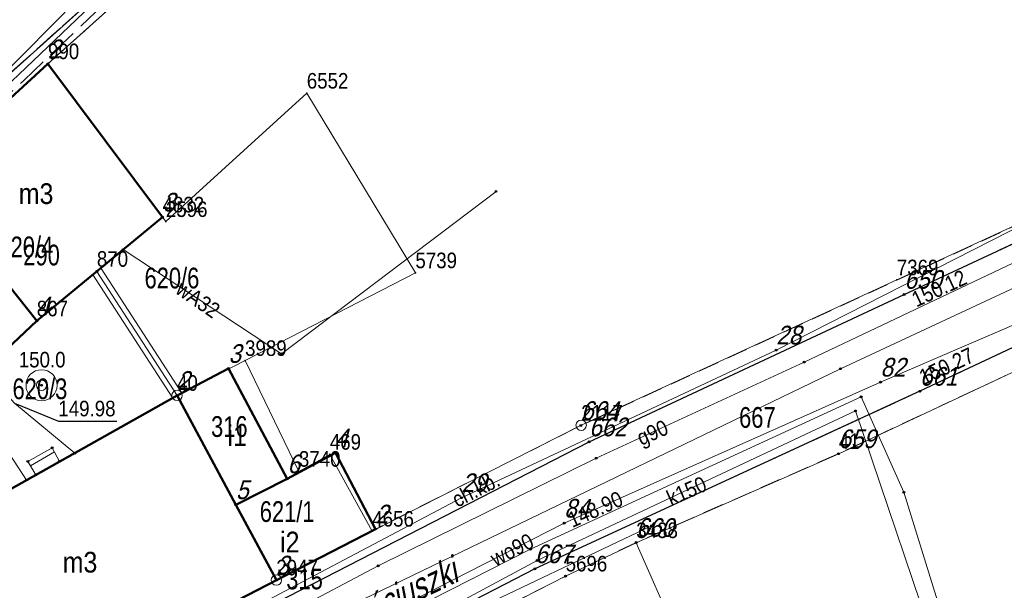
# Model space of a CAD drawing. Header units: metres. Extents: x 5551907 to 5556416, y 5709283 to 5712755.
# Tile 88 of 100: x 5554655 to 5554703, y 5710618 to 5710645. Entities that reach past the tile are written whole.
import ezdxf
from ezdxf.enums import TextEntityAlignment as Align

# ---------------------------------------------------------------- set-up
doc = ezdxf.new("R2010")
doc.units = ezdxf.units.M
for name, pattern in [('1.0_0.5', [1.5, 1, -0.5]), ('1.5_0.5', [2, 1.5, -0.5]), ('219-500', [0])]:
    doc.linetypes.add(name, pattern=pattern)
doc.layers.get('0').update_dxf_attribs({"color": 2, "lineweight": 5})
doc.styles.get("Standard").update_dxf_attribs({"font": 'Working1250', "width": 0.75})
doc.linetypes.add('otdn_500', pattern='A,5,0,[21,ksztalty.shx,S=0.5,R=0,X=0,Y=0]', length=5)

# ---------------------------------------------------------------- blocks, each defined once
blk = doc.blocks.new('PUNKTBUD')
at = {"color": 0}
blk.add_circle((0, 0), 0.045, dxfattribs=at)
blk = doc.blocks.new('203')
at = {"linetype": 'Continuous', "lineweight": 0}
h = blk.add_hatch(color=0, dxfattribs=at)
edge = h.paths.add_edge_path()
edge.add_arc((0, 0), 0.045, 0, 360)
blk = doc.blocks.new('202')
at = {"color": 0, "linetype": 'Continuous', "lineweight": 0}
blk.add_circle((0, 0), 0.25, dxfattribs=at)
blk = doc.blocks.new('US13')
at = {"color": 0, "linetype": 'Continuous', "lineweight": 13}
for radius in [0.75, 0.25]:
    blk.add_circle((0, 0), radius, dxfattribs=at)
blk = doc.blocks.new('PW01')
at = {"linetype": 'Continuous', "lineweight": 13}
h = blk.add_hatch(color=0, dxfattribs=at)
edge = h.paths.add_edge_path()
edge.add_arc((0, 0), 0.045, 0, 360)
blk = doc.blocks.new('PIKIETAW1891')
at = {"color": 0}
blk.add_circle((0, 0), 0.045, dxfattribs=at)

msp = doc.modelspace()

# ---------------------------------------------------------------- linework, layer by layer
at = {"layer": '218-kontur użytku gruntowego', "color": 3, "linetype": 'CONTINUOUS', "lineweight": 18, "flags": 128}
for points in [[(5554663.72, 5710649.63), (5554656.44, 5710643.09)], [(5554656.44, 5710643.09), (5554663.72, 5710649.63)], [(5554656.44, 5710643.09), (5554650.41, 5710637.58)], [(5554650.41, 5710637.58), (5554656.44, 5710643.09)], [(5554697.4, 5710632.67), (5554706.79, 5710636.99)], [(5554706.79, 5710636.99), (5554697.4, 5710632.67)], [(5554682.17, 5710625.66), (5554697.4, 5710632.67)], [(5554697.4, 5710632.67), (5554682.17, 5710625.66)], [(5554694.6, 5710624.29), (5554703.99, 5710628.69)], [(5554672.09, 5710620.55), (5554682.17, 5710625.66)], [(5554682.17, 5710625.66), (5554672.09, 5710620.55)], [(5554684.83, 5710620), (5554694.6, 5710624.29)], [(5554667.46, 5710618.2), (5554672.09, 5710620.55)], [(5554672.09, 5710620.55), (5554667.46, 5710618.2)], [(5554684.83, 5710620), (5554681.42, 5710618.39)], [(5554681.42, 5710618.39), (5554684.83, 5710620)], [(5554688.65, 5710611.32), (5554684.83, 5710620)], [(5554681.42, 5710618.39), (5554669.69, 5710612.39)], [(5554669.69, 5710612.39), (5554681.42, 5710618.39)], [(5554654.78, 5710611.63), (5554667.46, 5710618.2)], [(5554667.46, 5710618.2), (5554654.78, 5710611.63)]]:
    msp.add_lwpolyline(points, dxfattribs=at)
at = {"layer": '219-działka ewidencyjna', "color": 7, "linetype": '219-500', "lineweight": 18, "flags": 128}
for points in [[(5554663.72, 5710649.63), (5554656.44, 5710643.09)], [(5554656.44, 5710643.09), (5554650.41, 5710637.58)], [(5554656.44, 5710643.09), (5554661.97, 5710635.7)], [(5554668.93, 5710641.67), (5554662.13, 5710635.48)], [(5554668.93, 5710641.67), (5554674.17, 5710633.01)], [(5554650.41, 5710637.58), (5554655.9, 5710630.69)], [(5554706.79, 5710636.99), (5554697.4, 5710632.67)], [(5554661.97, 5710635.7), (5554658.8, 5710633.08)], [(5554661.97, 5710635.7), (5554662.13, 5710635.48)], [(5554658.8, 5710633.08), (5554655.9, 5710630.69)], [(5554658.8, 5710633.08), (5554662.67, 5710627.1)], [(5554674.17, 5710633.01), (5554665.95, 5710628.78)], [(5554697.4, 5710632.67), (5554682.17, 5710625.66)], [(5554662.67, 5710627.1), (5554665.95, 5710628.78)], [(5554665.95, 5710628.78), (5554668.55, 5710623.44)], [(5554703.99, 5710628.69), (5554694.6, 5710624.29)], [(5554662.67, 5710627.1), (5554667.46, 5710618.2)], [(5554682.17, 5710625.66), (5554672.09, 5710620.55)], [(5554668.55, 5710623.44), (5554670.04, 5710624.26)], [(5554672.09, 5710620.55), (5554670.04, 5710624.26)], [(5554694.6, 5710624.29), (5554684.83, 5710620)], [(5554667.46, 5710618.2), (5554672.09, 5710620.55)], [(5554684.83, 5710620), (5554681.42, 5710618.39)], [(5554684.83, 5710620), (5554688.65, 5710611.32)], [(5554681.42, 5710618.39), (5554669.69, 5710612.39)], [(5554667.46, 5710618.2), (5554654.78, 5710611.63)]]:
    msp.add_lwpolyline(points, dxfattribs=at)
at = {"layer": '312-budynek ewidencyjny', "color": 7, "linetype": 'CONTINUOUS', "lineweight": 50, "flags": 128}
for points in [[(5554650.41, 5710637.58), (5554656.44, 5710643.09)], [(5554656.44, 5710643.09), (5554661.97, 5710635.7)], [(5554650.41, 5710637.58), (5554655.9, 5710630.69)], [(5554655.9, 5710630.69), (5554650.41, 5710637.58)], [(5554661.97, 5710635.7), (5554655.9, 5710630.69)], [(5554655.9, 5710630.69), (5554653.58, 5710628.53)], [(5554662.67, 5710627.1), (5554665.15, 5710628.4)], [(5554665.15, 5710628.4), (5554667.99, 5710623.08)], [(5554653.88, 5710622.17), (5554662.67, 5710627.1)], [(5554662.67, 5710627.1), (5554665.51, 5710621.83)], [(5554665.51, 5710621.83), (5554662.67, 5710627.1)], [(5554667.99, 5710623.08), (5554670.31, 5710624.33)], [(5554670.31, 5710624.33), (5554672.25, 5710620.66)], [(5554667.99, 5710623.08), (5554665.51, 5710621.83)], [(5554665.51, 5710621.83), (5554667.99, 5710623.08)], [(5554665.51, 5710621.83), (5554667.46, 5710618.2)], [(5554667.46, 5710618.2), (5554665.51, 5710621.83)], [(5554672.25, 5710620.66), (5554667.46, 5710618.2)], [(5554667.46, 5710618.2), (5554654.78, 5710611.63)]]:
    msp.add_lwpolyline(points, dxfattribs=at)
at = {"layer": '352-schody', "color": 7, "linetype": 'CONTINUOUS', "lineweight": 18, "flags": 128}
msp.add_lwpolyline([(5554656.64, 5710624.57), (5554657, 5710623.92), (5554655.85, 5710623.27), (5554655.47, 5710623.92)], close=True, dxfattribs=at)
msp.add_lwpolyline([(5554656.64, 5710624.57), (5554657, 5710623.92), (5554655.85, 5710623.27), (5554655.47, 5710623.92)], close=True, dxfattribs=at)
for points in [[(5554655.596, 5710623.704), (5554656.747, 5710624.377)], [(5554655.849, 5710623.273), (5554656.989, 5710623.939)]]:
    msp.add_lwpolyline(points, dxfattribs=at)
at = {"layer": 'chodnik', "color": 7, "linetype": '1.0_0.5', "lineweight": 18, "flags": 128}
for points in [[(5554643.73, 5710629.27), (5554650.41, 5710637.58), (5554656.44, 5710643.09), (5554663.72, 5710649.63), (5554665.13, 5710651.2), (5554670.15, 5710657.4), (5554679.22, 5710669.45), (5554682.26, 5710673.66), (5554690.59, 5710684.79), (5554690.78, 5710685.44), (5554690.1, 5710685.61), (5554689.66, 5710685.61), (5554689.03, 5710685.24), (5554675.5, 5710665.97), (5554670.48, 5710659.08), (5554668.97, 5710657.09), (5554666.73, 5710654.39), (5554664.67, 5710652.08), (5554663.1, 5710650.39), (5554661.29, 5710648.63), (5554653.19, 5710641.36), (5554651.55, 5710639.8), (5554650.3, 5710638.47), (5554649.06, 5710636.99), (5554642.85, 5710629.44)], [(5554822.56, 5710629.62), (5554823.07, 5710631.69), (5554822.76, 5710632.42), (5554822.16, 5710632.87), (5554797.97, 5710645.4), (5554784.56, 5710652.72), (5554777.43, 5710656.69), (5554765.45, 5710663.66), (5554763.72, 5710664.52), (5554762.58, 5710665.03), (5554761.31, 5710665.3), (5554759.92, 5710665.33), (5554758.83, 5710665.13), (5554757.81, 5710664.56), (5554749.52, 5710657.3), (5554747.33, 5710655.37), (5554741.94, 5710650.89), (5554740.7, 5710650.01), (5554739.41, 5710649.11), (5554735.01, 5710646.12), (5554731.21, 5710643.56), (5554729.65, 5710642.59), (5554727.97, 5710641.57), (5554725.99, 5710640.5), (5554721.52, 5710638.21), (5554711.64, 5710633.46), (5554698.51, 5710627.3), (5554679.94, 5710618.74), (5554666.85, 5710611.99), (5554634.91, 5710595.04), (5554635.54, 5710593.77), (5554645.79, 5710599.54), (5554659.6, 5710607.16), (5554666.51, 5710610.89), (5554681.42, 5710618.39), (5554684.82, 5710620.01), (5554694.58, 5710624.29), (5554706.8, 5710630), (5554722.73, 5710637.49), (5554723.66, 5710637.97), (5554730.42, 5710641.73), (5554731.23, 5710642.31), (5554735.8, 5710645.24), (5554743.3, 5710650.2), (5554750.14, 5710656.12), (5554758.1, 5710663.03), (5554758.94, 5710663.56), (5554760.39, 5710663.54), (5554761.56, 5710663.39), (5554763.13, 5710662.86), (5554773.67, 5710656.93), (5554776.6, 5710655.29), (5554780.82, 5710652.92), (5554781.82, 5710652.39), (5554793.4, 5710646.13), (5554794.26, 5710645.64), (5554797.08, 5710644.23), (5554821.96, 5710631.08)], [(5554731.59, 5710650.28), (5554720.8, 5710643.78), (5554711.48, 5710639.29), (5554708.23, 5710637.79), (5554706.79, 5710636.98), (5554682.16, 5710625.65), (5554672.25, 5710620.66), (5554654.78, 5710611.63), (5554655.26, 5710610.85), (5554682.55, 5710624.86), (5554697.76, 5710631.97), (5554711.94, 5710638.58), (5554720.21, 5710642.56), (5554725.98, 5710645.74), (5554732.06, 5710649.65)]]:
    msp.add_lwpolyline(points, close=True, dxfattribs=at)
at = {"layer": 'jezdnia', "color": 7, "linetype": '1.5_0.5', "lineweight": 18, "flags": 128}
for points in [[(5554684.23, 5710691.15), (5554681.33, 5710687.45), (5554681.82, 5710686.79), (5554682.13, 5710686.12), (5554682.14, 5710685.45), (5554681.96, 5710684.55), (5554681.69, 5710683.61), (5554681.13, 5710682.33), (5554679.99, 5710680.5), (5554671.59, 5710668.46), (5554666.99, 5710661.97), (5554665.06, 5710659.57), (5554662.96, 5710657), (5554660.98, 5710654.87), (5554651.38, 5710645.06), (5554649.28, 5710642.82), (5554647.7, 5710641.01), (5554646.25, 5710639.28), (5554644.67, 5710637.21), (5554638.66, 5710629.24), (5554642.85, 5710629.44), (5554649.06, 5710636.99), (5554650.3, 5710638.47), (5554651.55, 5710639.8), (5554653.19, 5710641.36), (5554661.29, 5710648.63), (5554663.1, 5710650.39), (5554664.67, 5710652.08), (5554666.73, 5710654.39), (5554668.97, 5710657.09), (5554670.48, 5710659.08), (5554675.5, 5710665.97), (5554689.03, 5710685.24), (5554689.66, 5710685.61), (5554690.1, 5710685.61), (5554690.78, 5710685.44), (5554689.51, 5710686.54), (5554689.88, 5710687.16)], [(5554960.4, 5710656.5), (5554906.47, 5710662.98), (5554877.76, 5710666.56), (5554844.75, 5710670.52), (5554844.36, 5710670.62), (5554836.19, 5710671.48), (5554835, 5710671.52), (5554832.57, 5710671.61), (5554815.48, 5710673.46), (5554790.07, 5710676.26), (5554775.78, 5710677.78), (5554773.92, 5710677.97), (5554760.44, 5710680.19), (5554759.28, 5710680.26), (5554757.52, 5710672.29), (5554758.12, 5710671.79), (5554746.56, 5710661.39), (5554737.06, 5710653), (5554732.06, 5710649.65), (5554725.98, 5710645.74), (5554720.21, 5710642.56), (5554711.94, 5710638.58), (5554697.76, 5710631.97), (5554682.55, 5710624.86), (5554655.26, 5710610.85), (5554633.01, 5710599.07), (5554634.91, 5710595.04), (5554666.85, 5710611.99), (5554679.94, 5710618.74), (5554698.51, 5710627.3), (5554711.64, 5710633.46), (5554721.52, 5710638.21), (5554725.99, 5710640.5), (5554727.97, 5710641.57), (5554729.65, 5710642.59), (5554731.21, 5710643.56), (5554735.01, 5710646.12), (5554739.41, 5710649.11), (5554740.7, 5710650.01), (5554741.94, 5710650.89), (5554747.33, 5710655.37), (5554749.52, 5710657.3), (5554757.81, 5710664.56), (5554758.83, 5710665.13), (5554759.92, 5710665.33), (5554761.31, 5710665.3), (5554762.58, 5710665.03), (5554763.72, 5710664.52), (5554765.45, 5710663.66), (5554777.43, 5710656.69), (5554784.56, 5710652.72), (5554797.97, 5710645.4), (5554822.16, 5710632.87), (5554822.76, 5710632.42), (5554823.07, 5710631.69), (5554826.45, 5710643.45), (5554813.45, 5710647.32), (5554799.47, 5710651.22), (5554799.55, 5710651.6), (5554787.36, 5710658.2), (5554782.04, 5710661.17), (5554772.82, 5710667.29), (5554772.29, 5710667.99), (5554772.06, 5710668.48), (5554771.95, 5710669.21), (5554772.13, 5710670), (5554772.39, 5710670.53), (5554773.8, 5710671.27), (5554774.71, 5710671.47), (5554775.67, 5710671.48), (5554789.27, 5710670.27), (5554814.11, 5710667.66), (5554832.89, 5710665.56), (5554842.5, 5710664.98), (5554843.74, 5710664.94), (5554877.17, 5710660.79), (5554906.04, 5710657.27), (5554959.91, 5710650.89)]]:
    msp.add_lwpolyline(points, close=True, dxfattribs=at)
at = {"layer": 'krawężnik', "color": 7, "linetype": 'CONTINUOUS', "lineweight": 25, "flags": 128}
for points in [[(5554642.85, 5710629.44), (5554649.06, 5710636.99), (5554650.3, 5710638.47), (5554651.55, 5710639.8), (5554653.19, 5710641.36), (5554661.29, 5710648.63), (5554663.1, 5710650.39), (5554664.67, 5710652.08), (5554666.73, 5710654.39), (5554668.97, 5710657.09), (5554670.48, 5710659.08), (5554675.5, 5710665.97), (5554689.03, 5710685.24), (5554689.66, 5710685.61), (5554690.1, 5710685.61), (5554690.78, 5710685.44), (5554690.59, 5710684.79)], [(5554633.01, 5710599.07), (5554655.26, 5710610.85), (5554682.55, 5710624.86), (5554697.76, 5710631.97), (5554711.94, 5710638.58), (5554720.21, 5710642.56), (5554725.98, 5710645.74), (5554732.06, 5710649.65), (5554737.06, 5710653), (5554746.56, 5710661.39), (5554758.12, 5710671.79), (5554757.53, 5710672.29)], [(5554757.81, 5710664.56), (5554749.52, 5710657.3), (5554747.33, 5710655.37), (5554741.94, 5710650.89), (5554740.7, 5710650.01), (5554739.41, 5710649.11), (5554735.01, 5710646.12), (5554731.21, 5710643.56), (5554729.65, 5710642.59), (5554727.97, 5710641.57), (5554725.99, 5710640.5), (5554721.52, 5710638.21), (5554711.64, 5710633.46), (5554698.51, 5710627.3), (5554679.94, 5710618.74), (5554666.85, 5710611.99), (5554634.91, 5710595.04)]]:
    msp.add_lwpolyline(points, dxfattribs=at)
at = {"layer": 'przewód elektroenergetyczny podziemny', "color": 1, "linetype": 'CONTINUOUS', "lineweight": 18, "flags": 128}
for points in [[(5554626.45, 5710608.7), (5554634.49, 5710618.41), (5554647.55, 5710634.96), (5554650.52, 5710638.28), (5554664.05, 5710651.19), (5554670.4, 5710658.52), (5554681.05, 5710673.24), (5554686.45, 5710681.46), (5554689.48, 5710684.99), (5554692.35, 5710688.92), (5554693.2, 5710691.09)], [(5554743.5, 5710651.51), (5554730.66, 5710642.4), (5554721.73, 5710637.34), (5554709.05, 5710631.46), (5554706.29, 5710636.77), (5554691.58, 5710629.29), (5554676.4, 5710622.17), (5554643.26, 5710604.68), (5554631.88, 5710599.03), (5554628.03, 5710604.51), (5554618.42, 5710600.52), (5554598.73, 5710590.31), (5554584.04, 5710584.65), (5554571.96, 5710604.65), (5554563.95, 5710617.02), (5554555.71, 5710632), (5554544.41, 5710649.74), (5554530.65, 5710671.55), (5554500.98, 5710648.51), (5554494.46, 5710639.26)], [(5554746.97, 5710536.32), (5554714.02, 5710547.69), (5554713.26, 5710548.15), (5554700, 5710553.25), (5554699.28, 5710552.62), (5554688.68, 5710556.84), (5554675.66, 5710561.33), (5554659.32, 5710567.61), (5554658.02, 5710568.24), (5554652.74, 5710571.71), (5554652.17, 5710571.96), (5554644.6, 5710578.37), (5554640.93, 5710582.24), (5554636.89, 5710589.26), (5554637.33, 5710589.42), (5554634.93, 5710593.99), (5554662.51, 5710609.21), (5554676.03, 5710616.28), (5554685.57, 5710620.81)]]:
    msp.add_lwpolyline(points, dxfattribs=at)
at = {"layer": 'przewód gazowy', "color": 40, "linetype": 'CONTINUOUS', "lineweight": 18, "flags": 128}
msp.add_lwpolyline([(5554629.51, 5710592.95), (5554630.16, 5710593.26), (5554630.97, 5710593.62), (5554634.44, 5710595.4), (5554639.75, 5710598.11), (5554641.72, 5710600.26), (5554645.29, 5710604.09), (5554645.85, 5710604.87), (5554672.38, 5710618.88), (5554682.9, 5710624.07), (5554692.93, 5710628.71), (5554707.74, 5710635.73), (5554710.51, 5710636.98), (5554712.51, 5710637.93), (5554720.95, 5710641.71), (5554728.14, 5710645.91), (5554734.06, 5710650), (5554738.66, 5710653.35), (5554741.1, 5710655.6), (5554747.26, 5710661.27), (5554758.04, 5710671.04), (5554760.74, 5710673.5), (5554761.53, 5710673.9)], dxfattribs=at)
at = {"layer": 'przewód kanalizacyjny', "color": 34, "linetype": 'CONTINUOUS', "lineweight": 18, "flags": 128}
for points in [[(5554692.04, 5710689.33), (5554688.93, 5710685.7), (5554674.34, 5710665.11), (5554672.29, 5710662.41), (5554663.72, 5710652.81), (5554657.19, 5710645.5), (5554647.25, 5710635.52), (5554646.63, 5710634.72), (5554634.9, 5710619.78), (5554628.02, 5710611.3), (5554624.27, 5710608.99)], [(5554663.71, 5710613.43), (5554694.69, 5710628.39), (5554709.86, 5710635.45)], [(5554648.34, 5710633.85), (5554655.41, 5710623.02)], [(5554648.34, 5710633.85), (5554654.82, 5710626.73), (5554657.74, 5710624.32)], [(5554660.72, 5710608.77), (5554680.04, 5710619.14), (5554695.41, 5710626.35), (5554699.74, 5710613.56)]]:
    msp.add_lwpolyline(points, dxfattribs=at)
at = {"layer": 'przewód telekomunikacyjny podziemny - ob. projektowany', "color": 30, "linetype": '1.5_0.5', "lineweight": 18, "flags": 128}
msp.add_lwpolyline([(5554653.83, 5710640.71), (5554653.83, 5710640.96), (5554655.27, 5710642.29), (5554660.74, 5710647.48), (5554663.48, 5710649.97), (5554666.89, 5710654.09), (5554667.31, 5710654.09), (5554667.95, 5710654.86), (5554668.03, 5710655.34), (5554669.94, 5710657.56), (5554672.77, 5710661.35), (5554676.48, 5710666.34), (5554686.89, 5710680.55), (5554687.22, 5710680.29)], dxfattribs=at)
at = {"layer": 'przewód wodociągowy', "color": 5, "linetype": 'CONTINUOUS', "lineweight": 18, "flags": 128}
for points in [[(5554660.07, 5710634.13), (5554667.71, 5710629.11), (5554678.06, 5710636.94)], [(5554706.07, 5710631.81), (5554696.61, 5710627.74), (5554681.35, 5710620.94), (5554665.21, 5710612.71), (5554659.28, 5710609.41), (5554658.95, 5710609.2), (5554655.16, 5710607.41), (5554652.1, 5710605.4), (5554638.3, 5710597.31), (5554632.59, 5710594.3), (5554632.07, 5710594.03), (5554628.8, 5710599.72), (5554628.68, 5710599.91)], [(5554659.17, 5710609.36), (5554661.31, 5710610.34), (5554679.73, 5710619.68), (5554695.68, 5710627.03), (5554697.74, 5710622.43), (5554700.92, 5710612.17), (5554701.61, 5710608.82), (5554706.03, 5710609.61), (5554707.72, 5710592.91), (5554699.25, 5710569.24)]]:
    msp.add_lwpolyline(points, dxfattribs=at)
at = {"layer": 'rzedna-Atr2', "color": 7, "flags": 128}
msp.add_lwpolyline([(5554654.82, 5710626.73), (5554656.94, 5710625.86), (5554659.762, 5710625.86)], dxfattribs=at)
at = {"layer": 'ściana oporowa (linia)', "color": 0, "linetype": 'otdn_500', "lineweight": 18}
for p, q in [((5554658.59, 5710632.944), (5554658.8, 5710633.08)), ((5554658.59, 5710632.944), (5554662.46, 5710626.964)), ((5554662.46, 5710626.964), (5554662.67, 5710627.1))]:
    msp.add_line(p, q, dxfattribs=at)
at = {"layer": 'ściana oporowa (linia)', "color": 0, "lineweight": 18}
for p, q in [((5554659.01, 5710633.216), (5554658.8, 5710633.08)), ((5554659.01, 5710633.216), (5554662.88, 5710627.236)), ((5554662.88, 5710627.236), (5554662.67, 5710627.1))]:
    msp.add_line(p, q, dxfattribs=at)

# ---------------------------------------------------------------- block references
at = {"layer": '202-punkt graniczny', "color": 7, "linetype": 'CONTINUOUS', "lineweight": 18}
for p in [(5554662.67, 5710627.1), (5554682.17, 5710625.66), (5554667.46, 5710618.2)]:
    msp.add_blockref('202', p, dxfattribs=at)
at = {"layer": '203-punkt graniczny', "color": 7, "linetype": 'CONTINUOUS', "lineweight": 18}
for p in [(5554656.44, 5710643.09), (5554668.93, 5710641.67), (5554661.97, 5710635.7), (5554662.13, 5710635.48), (5554658.8, 5710633.08), (5554674.17, 5710633.01), (5554697.4, 5710632.67), (5554655.9, 5710630.69), (5554665.95, 5710628.78), (5554670.04, 5710624.26), (5554694.6, 5710624.29), (5554668.55, 5710623.44), (5554672.09, 5710620.55), (5554684.83, 5710620), (5554681.42, 5710618.39)]:
    msp.add_blockref('203', p, dxfattribs=at)
at = {"layer": 'pikieta sztuczna', "color": 7, "linetype": 'CONTINUOUS', "lineweight": 13}
for p in [(5554697.76, 5710631.97), (5554698.51, 5710627.3)]:
    msp.add_blockref('PW01', p, dxfattribs=at)
at = {"layer": 'Punkt budynku', "color": 5, "linetype": 'CONTINUOUS', "lineweight": 18}
for p in [(5554656.44, 5710643.09), (5554661.97, 5710635.7), (5554655.9, 5710630.69), (5554665.15, 5710628.4), (5554662.67, 5710627.1), (5554656.64, 5710624.57), (5554655.47, 5710623.92), (5554657, 5710623.92), (5554670.31, 5710624.33), (5554655.85, 5710623.27), (5554667.99, 5710623.08), (5554665.51, 5710621.83), (5554672.25, 5710620.66), (5554667.46, 5710618.2)]:
    msp.add_blockref('PUNKTBUD', p, dxfattribs=at)
at = {"layer": 'Punkt roboczy BDOT GESUT K1', "color": 6, "linetype": 'CONTINUOUS', "lineweight": 18}
for p in [(5554656.44, 5710643.09), (5554678.06, 5710636.94), (5554660.07, 5710634.13), (5554658.8, 5710633.08), (5554697.76, 5710631.97), (5554697.76, 5710631.97), (5554697.76, 5710631.97), (5554697.76, 5710631.97), (5554691.58, 5710629.29), (5554667.71, 5710629.11), (5554692.93, 5710628.71), (5554694.69, 5710628.39), (5554696.61, 5710627.74), (5554656.13, 5710627.59), (5554698.51, 5710627.3), (5554698.51, 5710627.3), (5554698.51, 5710627.3), (5554698.51, 5710627.3), (5554662.67, 5710627.1), (5554695.68, 5710627.03), (5554695.41, 5710626.35), (5554682.16, 5710625.65), (5554682.55, 5710624.86), (5554682.55, 5710624.86), (5554682.55, 5710624.86), (5554657.74, 5710624.32), (5554682.9, 5710624.07), (5554694.58, 5710624.29), (5554655.41, 5710623.02), (5554676.4, 5710622.17), (5554697.74, 5710622.43), (5554672.25, 5710620.66), (5554681.35, 5710620.94), (5554681.35, 5710620.94), (5554685.57, 5710620.81), (5554679.73, 5710619.68), (5554684.82, 5710620.01), (5554680.04, 5710619.14), (5554672.38, 5710618.88), (5554679.94, 5710618.74), (5554679.94, 5710618.74), (5554679.94, 5710618.74), (5554681.42, 5710618.39)]:
    msp.add_blockref('PIKIETAW1891', p, dxfattribs=at)
at = {"layer": 'rzedna', "color": 5, "linetype": 'CONTINUOUS', "lineweight": 18}
msp.add_blockref('PW01', (5554681.35, 5710620.94), dxfattribs=at)
at = {"layer": 'studnia zwykła', "color": 5, "linetype": 'CONTINUOUS', "lineweight": 18}
msp.add_blockref('US13', (5554656.13, 5710627.59), dxfattribs=at)

# ---------------------------------------------------------------- texts
at = {"layer": '202-punkt graniczny-Atr103', "color": 7, "width": 0.9}
for s, p in [('40', (5554662.67, 5710627.1)), ('40', (5554662.67, 5710627.1)), ('2117', (5554682.17, 5710625.66)), ('2117', (5554682.17, 5710625.66)), ('2947', (5554667.46, 5710618.2)), ('2947', (5554667.46, 5710618.2))]:
    msp.add_text(s, height=0.75, dxfattribs=at).set_placement(p, align=Align.BOTTOM_LEFT)
at = {"layer": '203-punkt graniczny-Atr103', "color": 7, "width": 0.9}
for s, p in [('990', (5554656.44, 5710643.09)), ('990', (5554656.44, 5710643.09)), ('6552', (5554668.93, 5710641.67)), ('6552', (5554668.93, 5710641.67)), ('4832', (5554661.97, 5710635.7)), ('4832', (5554661.97, 5710635.7)), ('2596', (5554662.13, 5710635.48)), ('2596', (5554662.13, 5710635.48)), ('870', (5554658.8, 5710633.08)), ('870', (5554658.8, 5710633.08)), ('5739', (5554674.17, 5710633.01)), ('5739', (5554674.17, 5710633.01)), ('7369', (5554697.4, 5710632.67)), ('7369', (5554697.4, 5710632.67)), ('867', (5554655.9, 5710630.69)), ('867', (5554655.9, 5710630.69)), ('3989', (5554665.95, 5710628.78)), ('3989', (5554665.95, 5710628.78)), ('469', (5554670.04, 5710624.26)), ('469', (5554670.04, 5710624.26)), ('41', (5554694.6, 5710624.29)), ('41', (5554694.6, 5710624.29)), ('3740', (5554668.55, 5710623.44)), ('3740', (5554668.55, 5710623.44)), ('4656', (5554672.09, 5710620.55)), ('4656', (5554672.09, 5710620.55)), ('3438', (5554684.83, 5710620)), ('3438', (5554684.83, 5710620)), ('5696', (5554681.42, 5710618.39)), ('5696', (5554681.42, 5710618.39))]:
    msp.add_text(s, height=0.75, dxfattribs=at).set_placement(p, align=Align.BOTTOM_LEFT)
at = {"layer": '211-numer działki ewidencyjnej', "color": 7, "linetype": 'CONTINUOUS', "lineweight": 18, "width": 0.79}
for s, p in [('620/4', (5554654.05, 5710633.76)), ('620/6', (5554661.1, 5710632.26)), ('620/3', (5554654.73, 5710626.92)), ('667', (5554689.79, 5710625.54)), ('621/1', (5554666.66, 5710621))]:
    msp.add_text(s, height=1, dxfattribs=at).set_placement(p)
at = {"layer": '312-oznaczenie budynku ewidencyjnego', "color": 7, "linetype": 'CONTINUOUS', "lineweight": 18, "width": 0.79}
for s, p in [('290', (5554655.25, 5710634.37)), ('316', (5554664.31, 5710626.1)), ('315', (5554667.94, 5710618.75))]:
    msp.add_text(s, height=1, dxfattribs=at).set_placement(p, align=Align.TOP_LEFT)
at = {"layer": '312-oznaczenie budynku ewidencyjnego-Atr117', "color": 7, "width": 0.9}
for s, p in [('m3', (5554655.03, 5710636.33)), ('i1', (5554665.1, 5710624.66)), ('i2', (5554667.64, 5710619.53)), ('m3', (5554657.15, 5710618.56))]:
    msp.add_text(s, height=1, dxfattribs=at).set_placement(p)
at = {"layer": '994-Nazwa ulicy', "color": 7, "linetype": 'CONTINUOUS', "lineweight": 25, "oblique": 15, "width": 0.79}
msp.add_text('Kościuszki', height=1.25, rotation=25.783, dxfattribs=at).set_placement((5554670.71, 5710615.45))
at = {"layer": 'chodnik-Atr17', "color": 7, "width": 0.9}
msp.add_text('ch.kb.', height=0.75, rotation=27.175, dxfattribs=at).set_placement((5554676.19, 5710621.68))
at = {"layer": 'pikieta naturalna-Atr2', "color": 7, "width": 0.9}
msp.add_text('150.0', height=0.75, dxfattribs=at).set_placement((5554655.03, 5710628.45))
at = {"layer": 'pikieta sztuczna-Atr2', "color": 7, "width": 0.9}
for s, rotation, p in [('150.12', 24.992, (5554698.35, 5710631.34)), ('150.27', 25.133, (5554698.71, 5710627.59))]:
    msp.add_text(s, height=0.75, rotation=rotation, dxfattribs=at).set_placement(p)
at = {"layer": 'przewód gazowy-Atr1', "color": 40, "width": 0.9}
msp.add_text('g90', height=0.75, rotation=23.525, dxfattribs=at).set_placement((5554684.92, 5710625.01), align=Align.MIDDLE_LEFT)
at = {"layer": 'przewód kanalizacyjny-Atr1', "color": 34, "width": 0.9}
msp.add_text('k150', height=0.75, rotation=23.801, dxfattribs=at).set_placement((5554686.36, 5710622.1), align=Align.MIDDLE_LEFT)
at = {"layer": 'przewód wodociągowy-Atr1', "color": 5, "width": 0.9}
for s, rotation, p in [('wA32', 325.406, (5554662.75, 5710632.37)), ('wo90', 27.017, (5554677.87, 5710619.17))]:
    msp.add_text(s, height=0.75, rotation=rotation, dxfattribs=at).set_placement(p, align=Align.MIDDLE_LEFT)
at = {"layer": 'Punkt budynku-Atr104', "color": 5, "oblique": 15, "width": 0.9}
for s, p in [('2', (5554656.44, 5710643.09)), ('3', (5554661.97, 5710635.7)), ('4', (5554655.9, 5710630.69)), ('3', (5554665.15, 5710628.4)), ('2', (5554662.67, 5710627.1)), ('4', (5554670.31, 5710624.33)), ('6', (5554667.99, 5710623.08)), ('5', (5554665.51, 5710621.83)), ('2', (5554672.25, 5710620.66)), ('3', (5554667.46, 5710618.2))]:
    msp.add_text(s, height=0.9, dxfattribs=at).set_placement(p, align=Align.BOTTOM_LEFT)
at = {"layer": 'Punkt roboczy BDOT GESUT K1-Atr103', "color": 6, "oblique": 15, "width": 0.9}
for s, p in [('650', (5554697.76, 5710631.97)), ('650', (5554697.76, 5710631.97)), ('650', (5554697.76, 5710631.97)), ('650', (5554697.76, 5710631.97)), ('28', (5554691.58, 5710629.29)), ('82', (5554696.61, 5710627.74)), ('661', (5554698.51, 5710627.3)), ('661', (5554698.51, 5710627.3)), ('661', (5554698.51, 5710627.3)), ('661', (5554698.51, 5710627.3)), ('664', (5554682.16, 5710625.65)), ('662', (5554682.55, 5710624.86)), ('662', (5554682.55, 5710624.86)), ('662', (5554682.55, 5710624.86)), ('659', (5554694.58, 5710624.29)), ('29', (5554676.4, 5710622.17)), ('84', (5554681.35, 5710620.94)), ('84', (5554681.35, 5710620.94)), ('660', (5554684.82, 5710620.01)), ('667', (5554679.94, 5710618.74)), ('667', (5554679.94, 5710618.74)), ('667', (5554679.94, 5710618.74))]:
    msp.add_text(s, height=0.9, dxfattribs=at).set_placement(p, align=Align.BOTTOM_LEFT)
at = {"layer": 'rzedna-Atr2', "color": 34, "width": 0.9}
msp.add_text('149.98', height=0.75, dxfattribs=at).set_placement((5554656.94, 5710625.868), align=Align.BOTTOM_LEFT)
at = {"layer": 'rzedna-Atr2', "color": 5, "width": 0.9}
msp.add_text('148.90', height=0.75, rotation=24.018, dxfattribs=at).set_placement((5554681.59, 5710621.05), align=Align.MIDDLE_LEFT)

doc.saveas('drawing.dxf')
